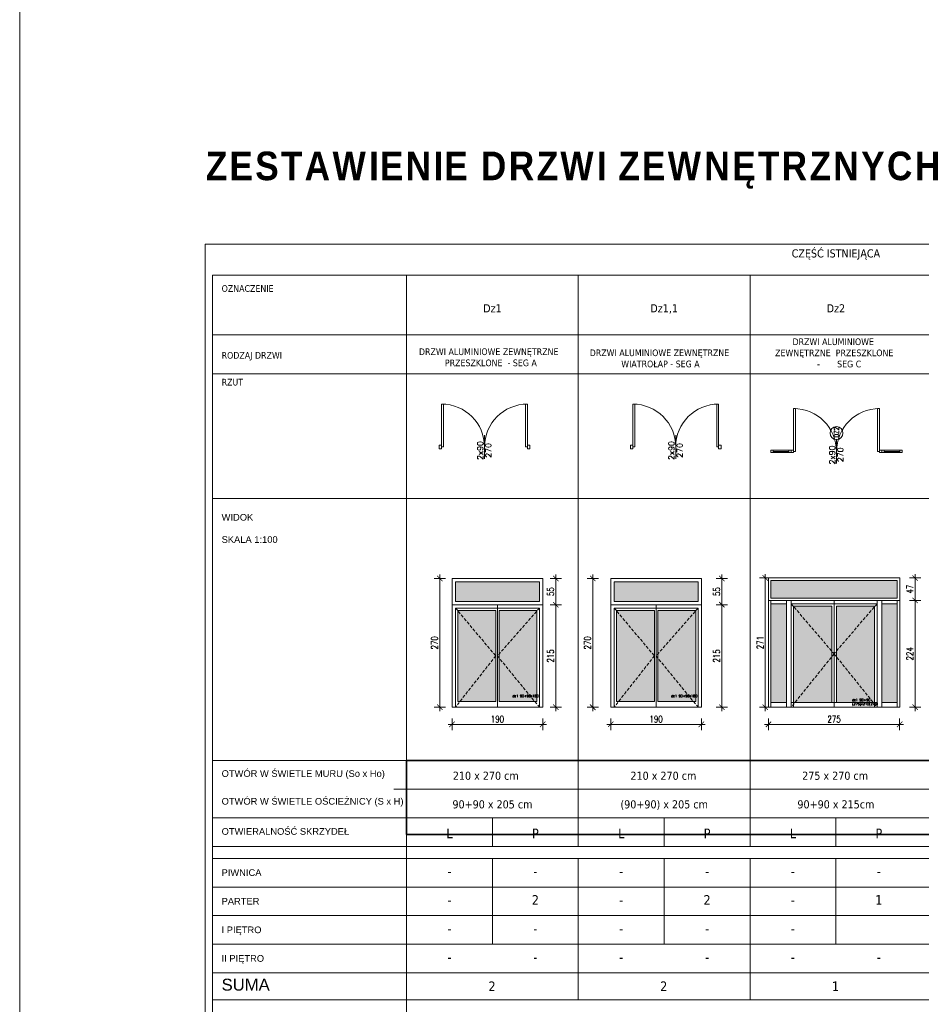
# Model space of a CAD drawing. Header units: millimetres. Extents: x 23192 to 149900, y -396339 to -79279.
# Tile 30 of 136: x 66855 to 68745, y -215456 to -213391. Entities that reach past the tile are written whole.
import ezdxf

# ---------------------------------------------------------------- set-up
doc = ezdxf.new("R2010")
doc.units = ezdxf.units.MM
doc.linetypes.add('CACHE', pattern=[9.525, 6.35, -3.175])
doc.layers.get('0').update_dxf_attribs({"lineweight": 0})
for name, color, linetype, lineweight in [('! NOWE OKNA', 140, 'Continuous', 5), ('0_LEGENDA', 7, 'Continuous', 13), ('A_wymiarowanie n', 10, 'Continuous', 9), ('Hatch', 4, 'Continuous', 5), ('Istn-drzwi', 1, 'Continuous', 13), ('Istn-okna', 6, 'Continuous', 13), ('KOREkty', 190, 'Continuous', 35), ('PROJ Opis_drzwi', 9, 'Continuous', 15), ('PROJ Sciany', 2, 'Continuous', 40)]:
    doc.layers.add(name, color=color, linetype=linetype, lineweight=lineweight)
doc.styles.add('ARCHETYP', font='romans.shx', dxfattribs={"height": 15})
doc.styles.add('ARIAL', font='tahoma.ttf')
doc.styles.add('SIMPLEX', font='simplex.shx', dxfattribs={"width": 0.77})
doc.styles.get("Standard").update_dxf_attribs({"font": 'arial.ttf', "height": 25})
doc.styles.add('TXT', font='simplex.shx')
doc.dimstyles.new('OL PB 200', dxfattribs={"dimscale": 4, "dimtxt": 3.5, "dimasz": 0.2, "dimexe": 10, "dimexo": 10, "dimgap": 1, "dimtad": 1, "dimdec": 1, "dimrnd": 0.5, "dimzin": 9, "dimdsep": 46, "dimtxsty": 'SIMPLEX', "dimblk": 'thick_MSz', "dimcen": 0.1, "dimdle": 8, "dimse1": 1, "dimse2": 1, "dimclrd": 256, "dimclre": 256, "dimclrt": 3, "dimadec": 1, "dimazin": 2, "dimtfac": 1, "dimtdec": 1, "dimtix": 1, "dimtofl": 0, "dimtmove": 2, "dimatfit": 3, "dimldrblk": 'thick_MSz', "dimfxl": 10, "dimfxlon": 1, "dimtolj": 1, "dimlwd": -1, "dimlwe": -1, "dimarcsym": 0})

# ---------------------------------------------------------------- blocks, each defined once
blk = doc.blocks.new('DRZWI ZEWNETRZNE 2')
at = {"layer": 'Hatch', "true_color": 0x575757}
h = blk.add_hatch(dxfattribs=at)
h.set_pattern_fill('DOTS', color=251)
h.set_pattern_definition([(180, (-95, 511.8881), (-0.79375, -1.5875), [0, -1.5875])])
h.paths.add_polyline_path([(-187, -465.4), (-266.5, -465.4), (-266.5, -656.4), (-187, -656.4)])
h.paths.add_polyline_path([(-273.5, -465.4), (-353, -465.4), (-353, -656.4), (-273.5, -656.4)])
h.paths.add_polyline_path([(-182, -405.4), (-358, -405.4), (-358, -446.4), (-182, -446.4)])
at = {"layer": 'Hatch', "color": 251, "linetype": 'CACHE', "true_color": 0x575757}
for points in [[(-358, -460.4), (-273.5, -560.9), (-358, -668.4)], [(-182, -460.4), (-270, -560.9), (-182, -668.4)]]:
    blk.add_lwpolyline(points, dxfattribs=at)
at = {"layer": 'Istn-okna'}
for p, q in [((-182, -460.4), (-358, -460.4)), ((-358, -460.4), (-358, -668.4)), ((-273.5, -465.4), (-353, -465.4)), ((-353, -465.4), (-353, -656.4)), ((-187, -465.4), (-266.5, -465.4)), ((-187, -656.4), (-187, -465.4)), ((-182, -668.4), (-182, -460.4))]:
    blk.add_line(p, q, dxfattribs=at)
for points in [[(-175, -668.4), (-175, -398.4), (-365, -398.4), (-365, -668.4)], [(-175, -668.4), (-175, -453.4), (-365, -453.4), (-365, -668.4)], [(-270, -668.4), (-270, -453.4)], [(-273.5, -656.4), (-273.5, -465.4)], [(-266.5, -656.4), (-266.5, -465.4)], [(-353, -656.4), (-273.5, -656.4)], [(-266.5, -656.4), (-187, -656.4)], [(-365, -668.4), (-175, -668.4)]]:
    blk.add_lwpolyline(points, dxfattribs=at)
for points in [[(-175, -453.4), (-365, -453.4), (-365, -398.4), (-175, -398.4)], [(-182, -446.4), (-358, -446.4), (-358, -405.4), (-182, -405.4)]]:
    blk.add_lwpolyline(points, close=True, dxfattribs=at)
at = {"insert": (-238.2, -642.4), "char_height": 5, "attachment_point": 1, "style": 'TXT'}
blk.add_mtext_dynamic_manual_height_columns('dz1 90+90x180', width=52.63, gutter_width=75, heights=[0], dxfattribs=at)
blk = doc.blocks.new('DRZWI DZ 1')
at = {"layer": 'Hatch', "true_color": 0x575757}
h = blk.add_hatch(dxfattribs=at)
h.set_pattern_fill('DOTS', color=251)
h.set_pattern_definition([(180, (1841.5625, 31354.394), (-0.79375, -1.5875), [0, -1.5875])])
h.paths.add_polyline_path([(-3236, 11996.4), (-3236, 11789.4), (-3203.5, 11789.4), (-3203.5, 11996.4)])
h.paths.add_polyline_path([(-3236, 12045.4), (-3236, 12008.4), (-2971, 12008.4), (-2971, 12045.4)])
h.paths.add_polyline_path([(-3188.5, 11991.4), (-3188.5, 11789.4), (-3108.5, 11789.4), (-3108.5, 11991.4)])
h.paths.add_polyline_path([(-3098.5, 11991.4), (-3098.5, 11789.4), (-3018.5, 11789.4), (-3018.5, 11991.4)])
h.paths.add_polyline_path([(-3003.5, 11996.4), (-3003.5, 11789.4), (-2971, 11789.4), (-2971, 11996.4)])
at = {"layer": 'Hatch', "color": 251, "linetype": 'CACHE', "true_color": 0x575757}
for points in [[(-3193.5, 11996.4), (-3103.5, 11891.4), (-3193.5, 11779.4)], [(-3013.5, 11996.4), (-3103.5, 11891.4), (-3013.5, 11779.4)]]:
    blk.add_lwpolyline(points, dxfattribs=at)
at = {"layer": 'Istn-okna'}
for points in [[(-3241, 12003.4), (-3241, 12050.4), (-2966, 12050.4), (-2966, 12003.4)], [(-3236, 12008.4), (-3236, 12045.4), (-2971, 12045.4), (-2971, 12008.4)]]:
    blk.add_lwpolyline(points, close=True, dxfattribs=at)
for points in [[(-3241, 12003.4), (-3241, 11779.4)], [(-3241, 12003.4), (-2966, 12003.4)], [(-3236, 12003.4), (-3236, 11779.4)], [(-3236, 11996.4), (-3203.5, 11996.4)], [(-3203.5, 12003.4), (-3203.5, 11779.4)], [(-3193.5, 12003.4), (-3193.5, 11779.4)], [(-3193.5, 11996.4), (-3013.5, 11996.4)], [(-3103.5, 11779.4), (-3103.5, 12003.4)], [(-3013.5, 12003.4), (-3013.5, 11779.4)], [(-3003.5, 12003.4), (-3003.5, 11779.4)], [(-3003.5, 11996.4), (-2971, 11996.4)], [(-2971, 12003.4), (-2971, 11779.4)], [(-2966, 12003.4), (-2966, 11779.4)], [(-3188.5, 11991.4), (-3108.5, 11991.4)], [(-3188.5, 11991.4), (-3188.5, 11779.4)], [(-3108.5, 11789.4), (-3108.5, 11991.4)], [(-3098.5, 11789.4), (-3098.5, 11991.4)], [(-3098.5, 11991.4), (-3018.5, 11991.4)], [(-3018.5, 11991.4), (-3018.5, 11779.4)], [(-3241, 11779.4), (-2966, 11779.4)], [(-3236, 11789.4), (-3203.5, 11789.4)], [(-3193.5, 11789.4), (-3013.5, 11789.4)], [(-3003.5, 11789.4), (-2971, 11789.4)]]:
    blk.add_lwpolyline(points, dxfattribs=at)
at = {"insert": (-3065.6, 11797.1), "char_height": 5, "attachment_point": 1, "style": 'TXT'}
blk.add_mtext_dynamic_manual_height_columns('dz1 90+90 (275)x210(273)', width=52.63, gutter_width=75, heights=[0], dxfattribs=at)
blk = doc.blocks.new('drzwi dwuskrzydłowe')
at = {"layer": 'Istn-okna'}
for points in [[(68481.2, -214206.6), (68481.2, -214296.6), (68477.2, -214296.6), (68477.2, -214206.6)], [(68653.2, -214206.6), (68653.2, -214296.6), (68657.2, -214296.6), (68657.2, -214206.6)], [(68477.2, -214294.1), (68472.2, -214294.1), (68472.2, -214299.1), (68477.2, -214299.1)], [(68657.2, -214294.1), (68662.2, -214294.1), (68662.2, -214299.1), (68657.2, -214299.1)]]:
    blk.add_lwpolyline(points, close=True, dxfattribs=at)
for centre, start, end in [((68477.2, -214296.6), 0, 90), ((68657.2, -214296.6), 90, 180)]:
    blk.add_arc(centre, 90, start, end, dxfattribs=at)
at = {"layer": 'PROJ Opis_drzwi'}
blk.add_lwpolyline([(68567.2, -214271.6), (68567.2, -214321.6)], dxfattribs=at)
blk.add_circle((68567.2, -214258.1), 13.5, dxfattribs=at)
at = {"layer": 'Istn-okna', "color": 8, "style": 'ARCHETYP'}
for s, p in [('2x90', (68564.2, -214323.8)), ('270', (68581.3, -214319.1))]:
    blk.add_text(s, height=12, rotation=90, dxfattribs=at).set_placement(p)
at = {"layer": 'PROJ Opis_drzwi', "style": 'ARCHETYP', "width": 0.7}
blk.add_text('DZ2', height=10, rotation=90, dxfattribs=at).set_placement((68572.1, -214267.5))
blk = doc.blocks.new('thick_MSz')
for p, q in [((-10, 0), (10, 0)), ((0, 15), (0, -15))]:
    blk.add_line(p, q)
at = {"const_width": 2, "elevation": 2}
blk.add_lwpolyline([(-7.1, -7.1), (7.1, 7.1)], dxfattribs=at)
blk = doc.blocks.new('*D369')
at = {"layer": '0_LEGENDA', "transparency": 16777216}
blk.add_line((67735.6, -214832.2), (67735.6, -214563.8), dxfattribs=at)
at = {"layer": 'DEFPOINTS', "color": 0, "transparency": 16777216}
for p in [(67735.6, -214563), (67761.3, -214563), (67761.3, -214833)]:
    blk.add_point(p, dxfattribs=at)
at = {"layer": '0_LEGENDA', "transparency": 16777216, "xscale": 0.8, "yscale": 0.8, "zscale": 0.8}
for p, rotation in [((67735.6, -214563), 90), ((67735.6, -214833), 270)]:
    blk.add_blockref('thick_MSz', p, dxfattribs=dict(at, rotation=rotation))
at = {"layer": '0_LEGENDA', "color": 3, "transparency": 16777216, "insert": (67724.6, -214698), "char_height": 14, "attachment_point": 5, "rotation": 90, "style": 'SIMPLEX'}
blk.add_mtext('\\A1;270', dxfattribs=at)
blk = doc.blocks.new('*D370')
at = {"layer": '0_LEGENDA', "transparency": 16777216}
blk.add_line((67762.1, -214868.9), (67950.5, -214868.9), dxfattribs=at)
at = {"layer": 'DEFPOINTS', "color": 0, "transparency": 16777216}
for p in [(67761.3, -214833), (67951.3, -214833), (67951.3, -214868.9)]:
    blk.add_point(p, dxfattribs=at)
at = {"layer": '0_LEGENDA', "transparency": 16777216, "xscale": 0.8, "yscale": 0.8, "zscale": 0.8, "rotation": 180}
blk.add_blockref('thick_MSz', (67761.3, -214868.9), dxfattribs=at)
at = {"layer": '0_LEGENDA', "transparency": 16777216, "xscale": 0.8, "yscale": 0.8, "zscale": 0.8}
blk.add_blockref('thick_MSz', (67951.3, -214868.9), dxfattribs=at)
at = {"layer": '0_LEGENDA', "color": 3, "transparency": 16777216, "insert": (67856.3, -214857.9), "char_height": 14, "attachment_point": 5, "style": 'SIMPLEX'}
blk.add_mtext('\\A1;190', dxfattribs=at)
blk = doc.blocks.new('*D371')
at = {"layer": '0_LEGENDA', "transparency": 16777216}
blk.add_line((67978.8, -214832.2), (67978.8, -214618.8), dxfattribs=at)
at = {"layer": 'DEFPOINTS', "color": 0, "transparency": 16777216}
for p in [(67951.3, -214618), (67978.8, -214618), (67951.3, -214833)]:
    blk.add_point(p, dxfattribs=at)
at = {"layer": '0_LEGENDA', "transparency": 16777216, "xscale": 0.8, "yscale": 0.8, "zscale": 0.8}
for p, rotation in [((67978.8, -214618), 90), ((67978.8, -214833), 270)]:
    blk.add_blockref('thick_MSz', p, dxfattribs=dict(at, rotation=rotation))
at = {"layer": '0_LEGENDA', "color": 3, "transparency": 16777216, "insert": (67967.8, -214725.5), "char_height": 14, "attachment_point": 5, "rotation": 90, "style": 'SIMPLEX'}
blk.add_mtext('\\A1;215', dxfattribs=at)
blk = doc.blocks.new('*D372')
at = {"layer": '0_LEGENDA', "transparency": 16777216}
blk.add_line((67978.8, -214617.2), (67978.8, -214563.8), dxfattribs=at)
at = {"layer": 'DEFPOINTS', "color": 0, "transparency": 16777216}
for p in [(67951.3, -214563), (67978.8, -214563), (67951.3, -214618)]:
    blk.add_point(p, dxfattribs=at)
at = {"layer": '0_LEGENDA', "transparency": 16777216, "xscale": 0.8, "yscale": 0.8, "zscale": 0.8}
for p, rotation in [((67978.8, -214563), 90), ((67978.8, -214618), 270)]:
    blk.add_blockref('thick_MSz', p, dxfattribs=dict(at, rotation=rotation))
at = {"layer": '0_LEGENDA', "color": 3, "transparency": 16777216, "insert": (67967.8, -214590.5), "char_height": 14, "attachment_point": 5, "rotation": 90, "style": 'SIMPLEX'}
blk.add_mtext('\\A1;55', dxfattribs=at)
blk = doc.blocks.new('*D373')
at = {"layer": '0_LEGENDA', "transparency": 16777216}
blk.add_line((68056.2, -214832.2), (68056.2, -214563.8), dxfattribs=at)
at = {"layer": 'DEFPOINTS', "color": 0, "transparency": 16777216}
for p in [(68056.2, -214563), (68094, -214563), (68094, -214833)]:
    blk.add_point(p, dxfattribs=at)
at = {"layer": '0_LEGENDA', "transparency": 16777216, "xscale": 0.8, "yscale": 0.8, "zscale": 0.8}
for p, rotation in [((68056.2, -214563), 90), ((68056.2, -214833), 270)]:
    blk.add_blockref('thick_MSz', p, dxfattribs=dict(at, rotation=rotation))
at = {"layer": '0_LEGENDA', "color": 3, "transparency": 16777216, "insert": (68045.2, -214698), "char_height": 14, "attachment_point": 5, "rotation": 90, "style": 'SIMPLEX'}
blk.add_mtext('\\A1;270', dxfattribs=at)
blk = doc.blocks.new('*D374')
at = {"layer": '0_LEGENDA', "transparency": 16777216}
blk.add_line((68094.8, -214868.9), (68283.2, -214868.9), dxfattribs=at)
at = {"layer": 'DEFPOINTS', "color": 0, "transparency": 16777216}
for p in [(68094, -214833), (68284, -214833), (68284, -214868.9)]:
    blk.add_point(p, dxfattribs=at)
at = {"layer": '0_LEGENDA', "transparency": 16777216, "xscale": 0.8, "yscale": 0.8, "zscale": 0.8, "rotation": 180}
blk.add_blockref('thick_MSz', (68094, -214868.9), dxfattribs=at)
at = {"layer": '0_LEGENDA', "transparency": 16777216, "xscale": 0.8, "yscale": 0.8, "zscale": 0.8}
blk.add_blockref('thick_MSz', (68284, -214868.9), dxfattribs=at)
at = {"layer": '0_LEGENDA', "color": 3, "transparency": 16777216, "insert": (68189, -214857.9), "char_height": 14, "attachment_point": 5, "style": 'SIMPLEX'}
blk.add_mtext('\\A1;190', dxfattribs=at)
blk = doc.blocks.new('*D375')
at = {"layer": '0_LEGENDA', "transparency": 16777216}
blk.add_line((68326.9, -214832.2), (68326.9, -214618.8), dxfattribs=at)
at = {"layer": 'DEFPOINTS', "color": 0, "transparency": 16777216}
for p in [(68284, -214618), (68326.9, -214618), (68284, -214833)]:
    blk.add_point(p, dxfattribs=at)
at = {"layer": '0_LEGENDA', "transparency": 16777216, "xscale": 0.8, "yscale": 0.8, "zscale": 0.8}
for p, rotation in [((68326.9, -214618), 90), ((68326.9, -214833), 270)]:
    blk.add_blockref('thick_MSz', p, dxfattribs=dict(at, rotation=rotation))
at = {"layer": '0_LEGENDA', "color": 3, "transparency": 16777216, "insert": (68315.9, -214725.5), "char_height": 14, "attachment_point": 5, "rotation": 90, "style": 'SIMPLEX'}
blk.add_mtext('\\A1;215', dxfattribs=at)
blk = doc.blocks.new('*D376')
at = {"layer": '0_LEGENDA', "transparency": 16777216}
blk.add_line((68326.9, -214617.2), (68326.9, -214563.8), dxfattribs=at)
at = {"layer": 'DEFPOINTS', "color": 0, "transparency": 16777216}
for p in [(68284, -214563), (68326.9, -214563), (68284, -214618)]:
    blk.add_point(p, dxfattribs=at)
at = {"layer": '0_LEGENDA', "transparency": 16777216, "xscale": 0.8, "yscale": 0.8, "zscale": 0.8}
for p, rotation in [((68326.9, -214563), 90), ((68326.9, -214618), 270)]:
    blk.add_blockref('thick_MSz', p, dxfattribs=dict(at, rotation=rotation))
at = {"layer": '0_LEGENDA', "color": 3, "transparency": 16777216, "insert": (68315.9, -214590.5), "char_height": 14, "attachment_point": 5, "rotation": 90, "style": 'SIMPLEX'}
blk.add_mtext('\\A1;55', dxfattribs=at)
blk = doc.blocks.new('*D377')
at = {"layer": '0_LEGENDA', "transparency": 16777216}
blk.add_line((68418, -214832.2), (68418, -214562.8), dxfattribs=at)
at = {"layer": 'DEFPOINTS', "color": 0, "transparency": 16777216}
for p in [(68418, -214562), (68424.6, -214562), (68424.6, -214833)]:
    blk.add_point(p, dxfattribs=at)
at = {"layer": '0_LEGENDA', "transparency": 16777216, "xscale": 0.8, "yscale": 0.8, "zscale": 0.8}
for p, rotation in [((68418, -214562), 90), ((68418, -214833), 270)]:
    blk.add_blockref('thick_MSz', p, dxfattribs=dict(at, rotation=rotation))
at = {"layer": '0_LEGENDA', "color": 3, "transparency": 16777216, "insert": (68407, -214697.5), "char_height": 14, "attachment_point": 5, "rotation": 90, "style": 'SIMPLEX'}
blk.add_mtext('\\A1;271', dxfattribs=at)
blk = doc.blocks.new('*D378')
at = {"layer": '0_LEGENDA', "transparency": 16777216}
blk.add_line((68732, -214832.2), (68732, -214609.8), dxfattribs=at)
at = {"layer": 'DEFPOINTS', "color": 0, "transparency": 16777216}
for p in [(68699.6, -214609), (68732, -214609), (68699.6, -214833)]:
    blk.add_point(p, dxfattribs=at)
at = {"layer": '0_LEGENDA', "transparency": 16777216, "xscale": 0.8, "yscale": 0.8, "zscale": 0.8}
for p, rotation in [((68732, -214609), 90), ((68732, -214833), 270)]:
    blk.add_blockref('thick_MSz', p, dxfattribs=dict(at, rotation=rotation))
at = {"layer": '0_LEGENDA', "color": 3, "transparency": 16777216, "insert": (68721, -214721), "char_height": 14, "attachment_point": 5, "rotation": 90, "style": 'SIMPLEX'}
blk.add_mtext('\\A1;224', dxfattribs=at)
blk = doc.blocks.new('*D379')
at = {"layer": '0_LEGENDA', "transparency": 16777216}
blk.add_line((68732, -214608.2), (68732, -214562.8), dxfattribs=at)
at = {"layer": 'DEFPOINTS', "color": 0, "transparency": 16777216}
for p in [(68699.6, -214562), (68732, -214562), (68699.6, -214609)]:
    blk.add_point(p, dxfattribs=at)
at = {"layer": '0_LEGENDA', "transparency": 16777216, "xscale": 0.8, "yscale": 0.8, "zscale": 0.8}
for p, rotation in [((68732, -214562), 90), ((68732, -214609), 270)]:
    blk.add_blockref('thick_MSz', p, dxfattribs=dict(at, rotation=rotation))
at = {"layer": '0_LEGENDA', "color": 3, "transparency": 16777216, "insert": (68721, -214585.5), "char_height": 14, "attachment_point": 5, "rotation": 90, "style": 'SIMPLEX'}
blk.add_mtext('\\A1;47', dxfattribs=at)
blk = doc.blocks.new('*D380')
at = {"layer": '0_LEGENDA', "transparency": 16777216}
blk.add_line((68425.4, -214868.9), (68698.8, -214868.9), dxfattribs=at)
at = {"layer": 'DEFPOINTS', "color": 0, "transparency": 16777216}
for p in [(68424.6, -214833), (68699.6, -214833), (68699.6, -214868.9)]:
    blk.add_point(p, dxfattribs=at)
at = {"layer": '0_LEGENDA', "transparency": 16777216, "xscale": 0.8, "yscale": 0.8, "zscale": 0.8, "rotation": 180}
blk.add_blockref('thick_MSz', (68424.6, -214868.9), dxfattribs=at)
at = {"layer": '0_LEGENDA', "transparency": 16777216, "xscale": 0.8, "yscale": 0.8, "zscale": 0.8}
blk.add_blockref('thick_MSz', (68699.6, -214868.9), dxfattribs=at)
at = {"layer": '0_LEGENDA', "color": 3, "transparency": 16777216, "insert": (68562.1, -214857.9), "char_height": 14, "attachment_point": 5, "style": 'SIMPLEX'}
blk.add_mtext('\\A1;275', dxfattribs=at)

msp = doc.modelspace()

# ---------------------------------------------------------------- linework, layer by layer
at = {"layer": '0_LEGENDA', "linetype": 'ByBlock', "ltscale": 5}
for p, q in [((67666.051, -216525.05), (67665.94, -213926.894)), ((68025.94, -215125.05), (68025.94, -213926.894)), ((68385.94, -215125.05), (68385.94, -213926.894)), ((67259.041, -214052.115), (70545.67, -214052.1)), ((67259.041, -214133.771), (70545.673, -214133.755)), ((67259.041, -214395.148), (70545.684, -214395.133)), ((67259.041, -214945.05), (70545.707, -214945.035)), ((67639.214, -215005.05), (70545.71, -215005.019)), ((67259.041, -215065.05), (70545.713, -215065.035)), ((67259.041, -215065.05), (70545.713, -215065.035)), ((67259.041, -215065.05), (70545.713, -215065.035)), ((67845.94, -215065.05), (67845.94, -215125.05)), ((68205.94, -215065.05), (68205.94, -215125.05)), ((68565.94, -215065.05), (68565.94, -215125.05)), ((67258.981, -215125.05), (70545.715, -215125.035)), ((67258.981, -215150.05), (70545.716, -215150.035)), ((67845.94, -215150.05), (67845.94, -215330.05)), ((68025.94, -215446.894), (68025.94, -215150.05)), ((68205.94, -215150.05), (68205.94, -215330.05)), ((68385.94, -215446.894), (68385.94, -215150.05)), ((68565.94, -215150.05), (68565.94, -215330.05)), ((67258.981, -215210.05), (70545.719, -215210.035)), ((67258.981, -215270.05), (70545.721, -215270.035)), ((67258.981, -215330.05), (70545.724, -215330.035)), ((67258.981, -215330.05), (70545.724, -215330.035)), ((67258.981, -215390.05), (70545.726, -215390.035)), ((67258.981, -215390.05), (70545.726, -215390.035)), ((67259.052, -215446.894), (70545.729, -215446.878)), ((67259.052, -215446.894), (70545.729, -215446.878)), ((67259.115, -215446.894), (70545.729, -215446.878)), ((67259.115, -215446.894), (70545.729, -215446.878))]:
    msp.add_line(p, q, dxfattribs=at)
at = {"layer": '0_LEGENDA'}
for points in [[(70567.266, -216539.999), (67243.902, -216540.05), (67244.041, -213861.894), (70567.161, -213861.726)], [(70545.775, -216524.984), (67259.294, -216525.05), (67259.041, -213926.894), (70545.664, -213926.879)]]:
    msp.add_lwpolyline(points, dxfattribs=at)
at = {"layer": 'A_wymiarowanie n'}
msp.add_lwpolyline([(66854.903, -213245.745), (89387.775, -213310.199), (89387.775, -217267.755), (66854.903, -217203.3)], close=True, dxfattribs=at)
at = {"layer": 'Istn-drzwi'}
for points in [[(67743.32, -214197.281), (67743.32, -214287.281), (67739.32, -214287.281), (67739.32, -214197.281)], [(67915.32, -214197.281), (67915.32, -214287.281), (67919.32, -214287.281), (67919.32, -214197.281)], [(68144.154, -214197.281), (68144.154, -214287.281), (68140.154, -214287.281), (68140.154, -214197.281)], [(68316.154, -214197.281), (68316.154, -214287.281), (68320.154, -214287.281), (68320.154, -214197.281)], [(67739.32, -214283.281), (67734.32, -214283.281), (67734.32, -214291.281), (67739.32, -214291.281)], [(67919.32, -214283.281), (67924.32, -214283.281), (67924.32, -214291.281), (67919.32, -214291.281)], [(68140.154, -214283.281), (68135.154, -214283.281), (68135.154, -214291.281), (68140.154, -214291.281)], [(68320.154, -214283.281), (68325.154, -214283.281), (68325.154, -214291.281), (68320.154, -214291.281)]]:
    msp.add_lwpolyline(points, close=True, dxfattribs=at)
for centre, start, end in [((67739.32, -214287.281), 0, 90), ((67919.32, -214287.281), 90, 180), ((68140.154, -214287.281), 0, 90), ((68320.154, -214287.281), 90, 180)]:
    msp.add_arc(centre, 90, start, end, dxfattribs=at)
at = {"layer": 'Istn-okna'}
for points in [[(68434.682, -214299.074), (68434.682, -214294.074), (68429.682, -214294.074), (68429.682, -214299.074)], [(68472.182, -214299.074), (68472.182, -214294.074), (68467.182, -214294.074), (68467.182, -214299.074)], [(68667.182, -214299.074), (68667.182, -214294.074), (68662.182, -214294.074), (68662.182, -214299.074)], [(68704.682, -214299.074), (68704.682, -214294.074), (68699.682, -214294.074), (68699.682, -214299.074)]]:
    msp.add_lwpolyline(points, close=True, dxfattribs=at)
for points in [[(68434.682, -214294.074), (68467.182, -214294.074)], [(68434.682, -214296.574), (68467.182, -214296.574)], [(68434.682, -214299.074), (68467.182, -214299.074)], [(68667.182, -214294.074), (68699.682, -214294.074)], [(68667.182, -214296.574), (68699.682, -214296.574)], [(68667.182, -214299.074), (68699.682, -214299.074)]]:
    msp.add_lwpolyline(points, dxfattribs=at)
at = {"layer": 'KOREkty'}
msp.add_lwpolyline([(67665.983, -214945.048), (72306.583, -214945.048), (72306.583, -215099.544), (67665.983, -215099.544)], close=True, dxfattribs=at)
at = {"layer": 'PROJ Opis_drzwi'}
for points in [[(67829.32, -214262.281), (67829.32, -214312.281)], [(68230.154, -214262.281), (68230.154, -214312.281)]]:
    msp.add_lwpolyline(points, dxfattribs=at)

# ---------------------------------------------------------------- block references
at = {"layer": '! NOWE OKNA'}
for p in [(68126.319, -214164.538), (68458.963, -214164.538)]:
    msp.add_blockref('DRZWI ZEWNETRZNE 2', p, dxfattribs=at)
at = {"layer": 'Istn-okna'}
msp.add_blockref('DRZWI DZ 1', (71665.622, -226612.39), dxfattribs=at)
at = {"layer": 'PROJ Sciany'}
msp.add_blockref('drzwi dwuskrzydłowe', (0, 0), dxfattribs=at)

# ---------------------------------------------------------------- texts
at = {"insert": (67244.717, -213706.858), "char_height": 60, "width": 3045.02873, "attachment_point": 4}
msp.add_mtext('{\\fArial|b1|i0|c238|p34;\\T1.1;\\C256;ZESTAWIENIE DRZWI ZEWNĘTRZNYCH}', dxfattribs=at)
at = {"layer": '0_LEGENDA', "linetype": 'ByBlock', "ltscale": 5, "attachment_point": 1, "style": 'ARIAL'}
for s, insert, char_height, width in [('\\pxqc;CZĘŚĆ ISTNIEJĄCA', (68385.94, -213872.782), 17, 360), ('OZNACZENIE', (67278.23, -213947.903), 14, 354.4574), ('\\pxqc;Dz1', (67665.94, -213987.973), 17, 360), ('\\pxqc;Dz1,1', (68025.94, -213987.973), 17, 360), ('\\pxqc;Dz2', (68385.94, -213987.973), 17, 360), ('\\pi89.05171;DRZWI ALUMINIOWE \\P\\pi52.57085;ZEWNĘTRZNE  PRZESZKLONE\\P\\pi84.53862,l56,t182.53862;-^ISEG C', (68385.94, -214059.553), 14, 360), ('RODZAJ DRZWI', (67278.23, -214088.124), 14, 354.4574), ('\\pi25.93889;DRZWI ALUMINIOWE ZEWNĘTRZNE\\P\\pi80.26058;PRZESZKLONE  - SEG A', (67665.94, -214080.494), 14, 360), ('\\pi23.94423;DRZWI ALUMINIOWE ZEWNĘTRZNE\\P\\pi90.07049;WIATROŁAP - SEG A', (68025.94, -214082.736), 14, 356.01069), ('RZUT', (67278.23, -214144.329), 14, 354.4574), ('{\\C4;210} x 270 cm', (67762.9, -214968.127), 17, 162.7638), ('\\pxqc;{\\C4;210} x 270 cm', (68122.9, -214968.127), 17, 162.7638), ('\\pxqc;{\\C4;275} x 270 cm', (68482.9, -214968.127), 17, 162.7638), ('\\pxqc;90+90 x 205 cm', (67665.94, -215028.127), 17, 360), ('\\pxqc;(90+90) x 205 cm', (68025.94, -215028.127), 17, 360), ('\\pxqc;90+90 x 215cm', (68385.94, -215028.127), 17, 360), ('\\pxqc;L', (67665.94, -215087.579), 20, 180), ('\\pxqc;P', (67845.94, -215087.579), 20, 180), ('\\pxqc;L', (68025.94, -215087.579), 20, 180), ('\\pxqc;P', (68205.94, -215087.579), 20, 180), ('\\pxqc;L', (68385.94, -215087.579), 20, 180), ('\\pxqc;P', (68565.94, -215087.579), 20, 180), ('\\pxqc;-', (67665.88, -215167.071), 20, 180), ('\\pxqc;-', (67845.88, -215167.071), 20, 180), ('\\pxqc;-', (68025.88, -215167.071), 20, 180), ('\\pxqc;-', (68205.88, -215167.071), 20, 180), ('\\pxqc;-', (68385.88, -215167.071), 20, 180), ('\\pxqc;-', (68565.88, -215167.071), 20, 180), ('\\pxqc;2', (67845.88, -215227.071), 20, 180), ('\\pxqc;2', (68205.88, -215227.071), 20, 180), ('\\pxqc;1', (68565.88, -215227.071), 20, 180), ('\\pxqc;-', (67665.88, -215227.071), 20, 180), ('\\pxqc;-', (68025.88, -215227.071), 20, 180), ('\\pxqc;-', (68385.88, -215227.071), 20, 180), ('\\pxqc;-', (67665.88, -215287.071), 20, 180), ('\\pxqc;-', (67845.88, -215287.071), 20, 180), ('\\pxqc;-', (68025.88, -215287.071), 20, 180), ('\\pxqc;-', (68205.88, -215287.071), 20, 180), ('\\pxqc;-', (68385.88, -215287.071), 20, 180), ('\\pxqc;-', (67665.88, -215347.071), 20, 180), ('\\pxqc;-', (67845.88, -215347.071), 20, 180), ('\\pxqc;-', (68025.88, -215347.071), 20, 180), ('\\pxqc;-', (68205.88, -215347.071), 20, 180), ('\\pxqc;-', (68385.88, -215347.071), 20, 180), ('\\pxqc;-', (68565.88, -215347.071), 20, 180), ('\\pxqc;2', (67667.816, -215408.083), 20, 354.4574), ('\\pxqc;2', (68027.816, -215408.083), 20, 354.4574), ('\\pxqc;1', (68387.816, -215408.083), 20, 354.4574)]:
    msp.add_mtext(s, dxfattribs=dict(at, insert=insert, char_height=char_height, width=width))
at = {"layer": '0_LEGENDA', "linetype": 'ByBlock', "ltscale": 5, "attachment_point": 1}
for s, insert, char_height, width in [('{\\fArial|b0|i0|c238|p34;WIDOK\\P\\PSKALA 1:100}', (67278.23, -214427.681), 14, 354.4574), ('{\\fArial|b0|i0|c238|p34;OTWÓR W ŚWIETLE MURU (So x Ho)}', (67278.23, -214965.12), 14, 354.4574), ('\\fArial|b0|i0|c238|p34;OTWÓR W ŚWIETLE OŚCIEŻNICY (S x H)', (67278.23, -215023.256), 14, 414.54398), ('{\\fArial|b0|i0|c238|p34;OTWIERALNOŚĆ SKRZYDEŁ ', (67278.23, -215086.47), 14, 354.4574), ('{\\fArial|b0|i0|c238|p34;PIWNICA}', (67278.095, -215172.784), 14, 584.59194), ('{\\fArial|b0|i0|c238|p34;PARTER}', (67278.095, -215232.784), 14, 584.59194), ('{\\fArial|b0|i0|c238|p34;I PIĘTRO}', (67278.095, -215292.784), 14, 584.59194), ('{\\fArial|b0|i0|c238|p34;II PIĘTRO}', (67278.095, -215352.784), 14, 584.59194), ('\\fArial|b0|i0|c238|p34;SUMA', (67278.17, -215402.323), 25, 354.4574)]:
    msp.add_mtext(s, dxfattribs=dict(at, insert=insert, char_height=char_height, width=width))
at = {"layer": 'Istn-drzwi', "color": 8, "style": 'ARCHETYP'}
for s, p in [('2x90', (67826.32, -214314.508)), ('2x90', (68227.154, -214314.508)), ('270', (67843.467, -214309.835)), ('270', (68244.301, -214309.835))]:
    msp.add_text(s, height=12, rotation=90, dxfattribs=at).set_placement(p)

# ---------------------------------------------------------------- dimensions: what is measured, and where the dimension line sits
at = {"layer": '0_LEGENDA'}
for p1, p2, distance, picture, middle in [((67761.319, -214832.953), (67761.319, -214562.953), 25.678, '*D369', (67724.641, -214697.953)), ((67951.319, -214617.953), (67951.319, -214562.953), -27.473, '*D372', (67967.792, -214590.453)), ((68093.963, -214832.953), (68093.963, -214562.953), 37.731, '*D373', (68045.232, -214697.953)), ((68283.963, -214617.953), (68283.963, -214562.953), -42.964, '*D376', (68315.927, -214590.453)), ((67951.319, -214832.953), (67951.319, -214617.953), -27.473, '*D371', (67967.792, -214725.453)), ((68283.963, -214832.953), (68283.963, -214617.953), -42.964, '*D375', (68315.927, -214725.453)), ((67761.319, -214832.953), (67951.319, -214832.953), -35.914, '*D370', (67856.319, -214857.867)), ((68093.963, -214832.953), (68283.963, -214832.953), -35.914, '*D374', (68188.963, -214857.867))]:
    dim = msp.add_aligned_dim(p1=p1, p2=p2, distance=distance, dimstyle='OL PB 200', dxfattribs=at)
    dim.commit()
    dim.dimension.update_dxf_attribs({"geometry": picture, "text_midpoint": middle})
for base, p1, p2, picture, middle in [((68418.024, -214561.953), (68424.601, -214832.953), (68424.601, -214561.953), '*D377', (68407.024, -214697.453)), ((68732, -214561.953), (68699.601, -214608.953), (68699.601, -214561.953), '*D379', (68721, -214585.453)), ((68732, -214608.953), (68699.601, -214832.953), (68699.601, -214608.953), '*D378', (68721, -214720.953))]:
    dim = msp.add_linear_dim(base=base, p1=p1, p2=p2, angle=90, dimstyle='OL PB 200', dxfattribs=at)
    dim.commit()
    dim.dimension.update_dxf_attribs({"geometry": picture, "text_midpoint": middle})
dim = msp.add_linear_dim(base=(68699.601, -214868.867), p1=(68424.601, -214832.953), p2=(68699.601, -214832.953), dimstyle='OL PB 200', dxfattribs=at)
dim.commit()
dim.dimension.update_dxf_attribs({"geometry": '*D380', "text_midpoint": (68562.101, -214857.867)})

doc.saveas('drawing.dxf')
